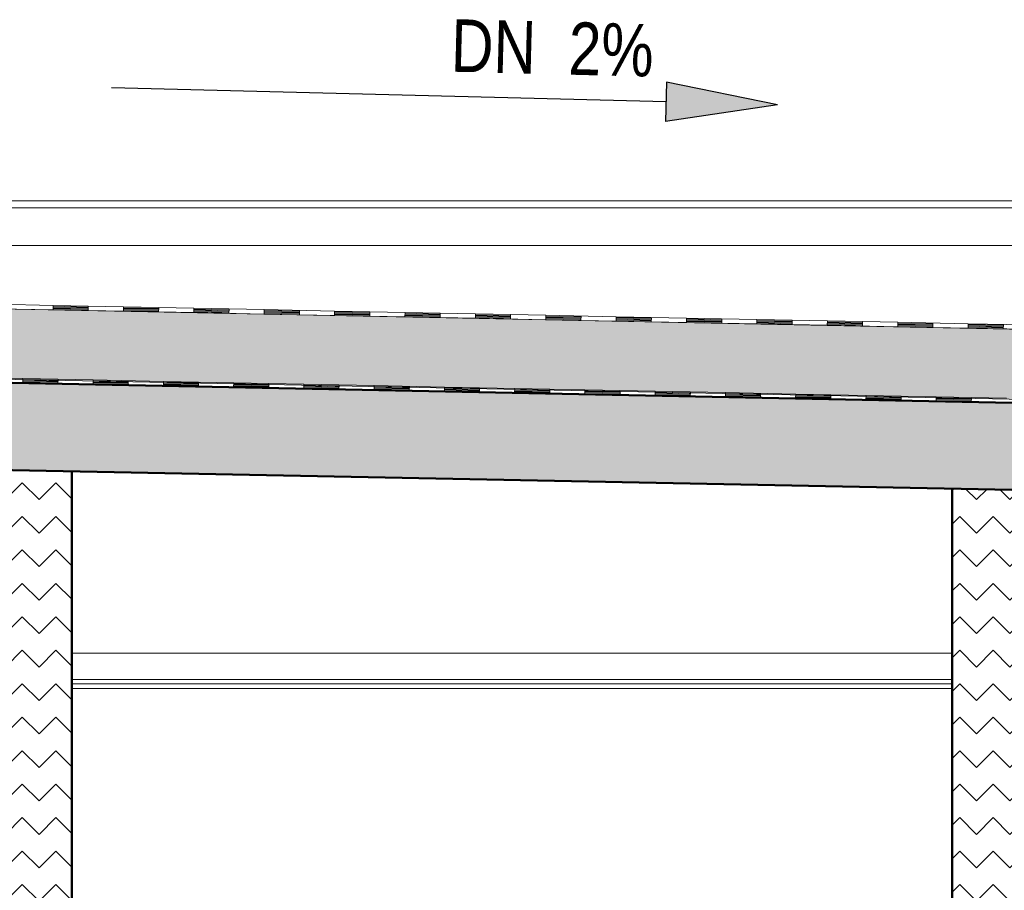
# Model space of a CAD drawing. Header units: metres. Extents: x 1314 to 1415, y -87 to -52.
# Tile 130 of 256: x 1342.2 to 1345.01, y -78.63 to -76.14. Entities that reach past the tile are written whole.
import ezdxf

# ---------------------------------------------------------------- set-up
doc = ezdxf.new("R2010")
doc.units = ezdxf.units.M
doc.header["$PDMODE"] = 65
doc.linetypes.add('AUSGEZOGEN', pattern=[0])
for name, color, linetype, lineweight in [('XR$2$Ansicht', 1, 'AUSGEZOGEN', 50), ('XR$2$Aufkantung', 4, 'AUSGEZOGEN', 13), ('XR$2$Design', 4, 'AUSGEZOGEN', 13), ('XR$2$Wand', 1, 'AUSGEZOGEN', 50), ('XR$3$Filling', 4, 'AUSGEZOGEN', 13), ('XR$3$Maßlinie 1_50', 7, 'AUSGEZOGEN', 25), ('XR$3$Text 1_100', 3, 'AUSGEZOGEN', 18), ('XR$4$Muster', 4, 'AUSGEZOGEN', 13), ('XR$4$Türen', 3, 'AUSGEZOGEN', 18)]:
    doc.layers.add(name, color=color, linetype=linetype, lineweight=lineweight)
doc.styles.add('ARIAL', font='arial.ttf')
doc.dimstyles.new('DIMSTYLE_18', dxfattribs={"dimtxt": 0.175, "dimasz": 0.15, "dimexe": 0, "dimexo": 0, "dimgap": 0.0875, "dimtad": 2, "dimdec": 3, "dimrnd": 0.005, "dimzin": 4, "dimdsep": 46, "dimtxsty": 'ARIAL', "dimblk1": 'ALL_ML_KREIS', "dimblk2": 'ALL_ML_KREIS', "dimsah": 1, "dimcen": 0, "dimclrd": 3, "dimclre": 3, "dimclrt": 3, "dimadec": 0, "dimazin": 0, "dimtfac": 1, "dimtdec": 0, "dimtix": 1, "dimtmove": 2, "dimatfit": 3, "dimfxl": 0, "dimtzin": 0, "dimlwd": 0, "dimlwe": 25, "dimarcsym": 0})
doc.dimstyles.new('DIMSTYLE_3', dxfattribs={"dimtxt": 0.125, "dimasz": 0.15, "dimexe": 0, "dimexo": 0, "dimgap": 0.0625, "dimtad": 2, "dimdec": 1, "dimlfac": 100, "dimrnd": 0.5, "dimzin": 4, "dimdsep": 46, "dimtxsty": 'ARIAL', "dimblk1": 'ALL_ML_KREIS', "dimblk2": 'ALL_ML_KREIS', "dimsah": 1, "dimcen": 0, "dimclrd": 3, "dimclre": 3, "dimclrt": 3, "dimadec": 0, "dimazin": 0, "dimtfac": 1, "dimtdec": 0, "dimtix": 1, "dimtmove": 2, "dimatfit": 3, "dimfxl": 0, "dimtvp": 1.2, "dimtzin": 0, "dimlwd": 0, "dimlwe": 25, "dimarcsym": 0})
doc.dimstyles.new('DIMSTYLE_9', dxfattribs={"dimtxt": 0.125, "dimasz": 0.15, "dimexe": 0, "dimexo": 0, "dimgap": 0.0625, "dimtad": 2, "dimrnd": 0.005, "dimzin": 4, "dimdsep": 46, "dimtxsty": 'ARIAL', "dimblk1": 'ALL_ML_KREIS', "dimblk2": 'ALL_ML_KREIS', "dimsah": 1, "dimcen": 0, "dimclrd": 3, "dimclre": 3, "dimclrt": 3, "dimadec": 0, "dimazin": 0, "dimtfac": 1, "dimtdec": 0, "dimtix": 1, "dimtmove": 2, "dimatfit": 3, "dimfxl": 0, "dimtzin": 0, "dimlwd": 0, "dimlwe": 25, "dimarcsym": 0})
pattern_1 = [(45, (-1e-17, 0.19092), (-7e-18, 0.0954594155), [0.0675, -0.0675]), (135, (-1e-17, 0.19092), (-0.0954594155, 7e-18), [0.0675, -0.0675])]

# ---------------------------------------------------------------- blocks, each defined once
blk = doc.blocks.new('MUSTERELEMENT_49')
at = {"layer": 'XR$2$Design', "color": 4, "linetype": 'AUSGEZOGEN', "lineweight": 13, "transparency": 33554687}
for p, q in [((1342.0087, -77.1637), (1342.209, -77.1677)), ((1342.209, -77.1677), (1342.2088, -77.1802)), ((1342.209, -77.1677), (1342.2088, -77.1802)), ((1342.209, -77.1677), (1342.4093, -77.1717)), ((1342.209, -77.1702), (1342.3091, -77.1722)), ((1342.3092, -77.1697), (1342.3089, -77.1822)), ((1342.0085, -77.1762), (1342.2088, -77.1802)), ((1342.2088, -77.1777), (1342.309, -77.1797)), ((1342.2088, -77.1802), (1342.4091, -77.1842)), ((1342.2089, -77.1727), (1342.3091, -77.1747)), ((1342.2089, -77.1752), (1342.309, -77.1772)), ((1342.4093, -77.1717), (1342.4091, -77.1842)), ((1342.4093, -77.1717), (1342.4091, -77.1842)), ((1342.4091, -77.1817), (1342.5093, -77.1837)), ((1342.4091, -77.1842), (1342.6094, -77.1882)), ((1342.4092, -77.1767), (1342.5094, -77.1787)), ((1342.4092, -77.1792), (1342.5093, -77.1812)), ((1342.4093, -77.1717), (1342.6096, -77.1757)), ((1342.4093, -77.1742), (1342.5094, -77.1762)), ((1342.5095, -77.1737), (1342.5092, -77.1862)), ((1342.6096, -77.1757), (1342.6094, -77.1882)), ((1342.6096, -77.1757), (1342.6094, -77.1882)), ((1342.6094, -77.1857), (1342.7096, -77.1877)), ((1342.6094, -77.1882), (1342.8097, -77.1922)), ((1342.6095, -77.1807), (1342.7097, -77.1827)), ((1342.6095, -77.1832), (1342.7096, -77.1852)), ((1342.6096, -77.1757), (1342.8099, -77.1797)), ((1342.6096, -77.1782), (1342.7097, -77.1802)), ((1342.7098, -77.1777), (1342.7095, -77.1902)), ((1342.8099, -77.1797), (1342.8097, -77.1922)), ((1342.8099, -77.1797), (1342.8097, -77.1922)), ((1342.8097, -77.1897), (1342.9099, -77.1917)), ((1342.8097, -77.1922), (1343.01, -77.1962)), ((1342.8098, -77.1847), (1342.91, -77.1867)), ((1342.8098, -77.1872), (1342.9099, -77.1892)), ((1342.8099, -77.1797), (1343.0102, -77.1837)), ((1342.8099, -77.1822), (1342.91, -77.1842)), ((1342.9101, -77.1817), (1342.9098, -77.1942)), ((1343.0102, -77.1837), (1343.01, -77.1962)), ((1343.0102, -77.1837), (1343.01, -77.1962)), ((1343.01, -77.1937), (1343.1102, -77.1958)), ((1343.01, -77.1962), (1343.2103, -77.2003)), ((1343.0101, -77.1887), (1343.1103, -77.1908)), ((1343.0101, -77.1912), (1343.1102, -77.1933)), ((1343.0102, -77.1837), (1343.2105, -77.1878)), ((1343.0102, -77.1862), (1343.1103, -77.1883)), ((1343.1104, -77.1858), (1343.1101, -77.1982)), ((1343.2105, -77.1878), (1343.2103, -77.2003)), ((1343.2105, -77.1878), (1343.2103, -77.2003)), ((1343.2103, -77.1978), (1343.3105, -77.1998)), ((1343.2104, -77.1928), (1343.3106, -77.1948)), ((1343.2104, -77.1953), (1343.3105, -77.1973)), ((1343.2105, -77.1878), (1343.4108, -77.1918)), ((1343.2105, -77.1903), (1343.3106, -77.1923)), ((1343.3107, -77.1898), (1343.3104, -77.2023)), ((1343.4108, -77.1918), (1343.4106, -77.2043)), ((1343.4108, -77.1918), (1343.4106, -77.2043)), ((1343.4107, -77.1968), (1343.5109, -77.1988)), ((1343.4108, -77.1918), (1343.6112, -77.1958)), ((1343.4108, -77.1943), (1343.511, -77.1963)), ((1343.511, -77.1938), (1343.5108, -77.2063)), ((1343.6112, -77.1958), (1343.6109, -77.2083)), ((1343.6112, -77.1958), (1343.6109, -77.2083)), ((1343.6111, -77.1983), (1343.7113, -77.2003)), ((1343.6112, -77.1958), (1343.8115, -77.1998)), ((1343.7113, -77.1978), (1343.7111, -77.2103)), ((1343.2103, -77.2003), (1343.4106, -77.2043)), ((1343.4106, -77.2018), (1343.5108, -77.2038)), ((1343.4106, -77.2043), (1343.6109, -77.2083)), ((1343.4107, -77.1993), (1343.5109, -77.2013)), ((1343.6109, -77.2083), (1343.8112, -77.2123)), ((1343.611, -77.2033), (1343.7112, -77.2053)), ((1343.611, -77.2058), (1343.7111, -77.2078)), ((1343.6111, -77.2008), (1343.7112, -77.2028)), ((1343.8115, -77.1998), (1343.8112, -77.2123)), ((1343.8115, -77.1998), (1343.8112, -77.2123)), ((1343.8112, -77.2123), (1344.0115, -77.2163)), ((1343.8113, -77.2073), (1343.9115, -77.2093)), ((1343.8113, -77.2098), (1343.9114, -77.2118)), ((1343.8114, -77.2023), (1343.9116, -77.2043)), ((1343.8114, -77.2048), (1343.9115, -77.2068)), ((1343.8115, -77.1998), (1344.0118, -77.2038)), ((1343.9116, -77.2018), (1343.9114, -77.2143)), ((1344.0118, -77.2038), (1344.0115, -77.2163)), ((1344.0118, -77.2038), (1344.0115, -77.2163)), ((1344.0115, -77.2163), (1344.2118, -77.2203)), ((1344.0116, -77.2113), (1344.1118, -77.2133)), ((1344.0116, -77.2138), (1344.1117, -77.2158)), ((1344.0117, -77.2063), (1344.1119, -77.2083)), ((1344.0117, -77.2088), (1344.1118, -77.2108)), ((1344.0118, -77.2038), (1344.2121, -77.2078)), ((1344.1119, -77.2058), (1344.1117, -77.2183)), ((1344.2121, -77.2078), (1344.2118, -77.2203)), ((1344.2121, -77.2078), (1344.2118, -77.2203)), ((1344.2118, -77.2203), (1344.4121, -77.2243)), ((1344.2119, -77.2153), (1344.3121, -77.2173)), ((1344.2119, -77.2178), (1344.312, -77.2198)), ((1344.212, -77.2103), (1344.3122, -77.2123)), ((1344.212, -77.2128), (1344.3121, -77.2148)), ((1344.2121, -77.2078), (1344.4124, -77.2118)), ((1344.3122, -77.2098), (1344.312, -77.2223)), ((1344.4124, -77.2118), (1344.4121, -77.2243)), ((1344.4124, -77.2118), (1344.4121, -77.2243)), ((1344.4121, -77.2243), (1344.6124, -77.2283)), ((1344.4122, -77.2193), (1344.5124, -77.2213)), ((1344.4122, -77.2218), (1344.5123, -77.2238)), ((1344.4123, -77.2143), (1344.5125, -77.2163)), ((1344.4123, -77.2168), (1344.5124, -77.2188)), ((1344.4124, -77.2118), (1344.6127, -77.2158)), ((1344.5125, -77.2138), (1344.5123, -77.2263)), ((1344.6127, -77.2158), (1344.6124, -77.2283)), ((1344.6127, -77.2158), (1344.6124, -77.2283)), ((1344.6125, -77.2233), (1344.7127, -77.2253)), ((1344.6125, -77.2258), (1344.7126, -77.2278)), ((1344.6126, -77.2183), (1344.7128, -77.2203)), ((1344.6126, -77.2208), (1344.7127, -77.2228)), ((1344.6127, -77.2158), (1344.813, -77.2198)), ((1344.7128, -77.2178), (1344.7126, -77.2303)), ((1344.813, -77.2198), (1344.8127, -77.2323)), ((1344.813, -77.2198), (1344.8127, -77.2323)), ((1344.8129, -77.2223), (1344.9131, -77.2243)), ((1344.8129, -77.2248), (1344.913, -77.2268)), ((1344.813, -77.2198), (1345.0133, -77.2238)), ((1344.9131, -77.2218), (1344.9129, -77.2343)), ((1344.6124, -77.2283), (1344.8127, -77.2323)), ((1344.8127, -77.2323), (1345.013, -77.2363)), ((1344.8128, -77.2273), (1344.913, -77.2293)), ((1344.8128, -77.2298), (1344.9129, -77.2318))]:
    blk.add_line(p, q, dxfattribs=at)
blk = doc.blocks.new('MUSTERELEMENT_53')
at = {"layer": 'XR$2$Design', "color": 4, "linetype": 'AUSGEZOGEN', "lineweight": 13, "transparency": 33554687}
for p, q in [((1342.0941, -76.9676), (1342.2948, -76.9716)), ((1342.0944, -76.9551), (1342.2951, -76.9591)), ((1342.2951, -76.9591), (1342.2948, -76.9716)), ((1342.2951, -76.9591), (1342.2948, -76.9716)), ((1342.2948, -76.9716), (1342.4955, -76.9756)), ((1342.2949, -76.9666), (1342.3953, -76.9686)), ((1342.2949, -76.9691), (1342.3952, -76.9711)), ((1342.295, -76.9616), (1342.3954, -76.9636)), ((1342.295, -76.9641), (1342.3953, -76.9661)), ((1342.2951, -76.9591), (1342.4958, -76.9631)), ((1342.3954, -76.9611), (1342.3952, -76.9736)), ((1342.4958, -76.9631), (1342.4955, -76.9756)), ((1342.4958, -76.9631), (1342.4955, -76.9756)), ((1342.4956, -76.9706), (1342.5959, -76.9726)), ((1342.4956, -76.9731), (1342.5959, -76.9751)), ((1342.4957, -76.9656), (1342.596, -76.9676)), ((1342.4957, -76.9681), (1342.596, -76.9701)), ((1342.4958, -76.9631), (1342.6964, -76.9671)), ((1342.5961, -76.9651), (1342.5958, -76.9776)), ((1342.6964, -76.9671), (1342.6962, -76.9796)), ((1342.6964, -76.9671), (1342.6962, -76.9796)), ((1342.6963, -76.9721), (1342.7967, -76.9741)), ((1342.6964, -76.9671), (1342.8971, -76.9711)), ((1342.6964, -76.9696), (1342.7967, -76.9716)), ((1342.7968, -76.9691), (1342.7965, -76.9816)), ((1342.8971, -76.9711), (1342.8969, -76.9836)), ((1342.8971, -76.9711), (1342.8969, -76.9836)), ((1342.8971, -76.9711), (1343.0978, -76.9751)), ((1342.8971, -76.9736), (1342.9974, -76.9756)), ((1342.9975, -76.9731), (1342.9972, -76.9856)), ((1342.4955, -76.9756), (1342.6962, -76.9796)), ((1342.6962, -76.9771), (1342.7966, -76.9791)), ((1342.6962, -76.9796), (1342.8969, -76.9836)), ((1342.6963, -76.9746), (1342.7966, -76.9766)), ((1342.8969, -76.9811), (1342.9973, -76.9831)), ((1342.8969, -76.9836), (1343.0976, -76.9876)), ((1342.897, -76.9761), (1342.9974, -76.9781)), ((1342.897, -76.9786), (1342.9973, -76.9806)), ((1343.0978, -76.9751), (1343.0976, -76.9876)), ((1343.0978, -76.9751), (1343.0976, -76.9876)), ((1343.0976, -76.9851), (1343.1979, -76.9871)), ((1343.0976, -76.9876), (1343.2982, -76.9916)), ((1343.0977, -76.9801), (1343.198, -76.9821)), ((1343.0977, -76.9826), (1343.198, -76.9846)), ((1343.0978, -76.9751), (1343.2985, -76.9791)), ((1343.0978, -76.9776), (1343.1981, -76.9796)), ((1343.1981, -76.9771), (1343.1979, -76.9896)), ((1343.2985, -76.9791), (1343.2982, -76.9916)), ((1343.2985, -76.9791), (1343.2982, -76.9916)), ((1343.2982, -76.9916), (1343.4989, -76.9956)), ((1343.2983, -76.9866), (1343.3987, -76.9886)), ((1343.2983, -76.9891), (1343.3986, -76.9911)), ((1343.2984, -76.9816), (1343.3988, -76.9836)), ((1343.2984, -76.9841), (1343.3987, -76.9861)), ((1343.2985, -76.9791), (1343.4992, -76.9831)), ((1343.3988, -76.9811), (1343.3986, -76.9936)), ((1343.4992, -76.9831), (1343.4989, -76.9956)), ((1343.4992, -76.9831), (1343.4989, -76.9956)), ((1343.4989, -76.9956), (1343.6996, -76.9997)), ((1343.499, -76.9906), (1343.5994, -76.9927)), ((1343.499, -76.9931), (1343.5993, -76.9952)), ((1343.4991, -76.9856), (1343.5995, -76.9877)), ((1343.4991, -76.9881), (1343.5994, -76.9902)), ((1343.4992, -76.9831), (1343.6999, -76.9872)), ((1343.5995, -76.9852), (1343.5993, -76.9977)), ((1343.6999, -76.9872), (1343.6996, -76.9997)), ((1343.6999, -76.9872), (1343.6996, -76.9997)), ((1343.6996, -76.9997), (1343.9003, -77.0037)), ((1343.6997, -76.9947), (1343.8, -76.9967)), ((1343.6997, -76.9972), (1343.8, -76.9992)), ((1343.6998, -76.9897), (1343.8001, -76.9917)), ((1343.6998, -76.9922), (1343.8001, -76.9942)), ((1343.6999, -76.9872), (1343.9005, -76.9912)), ((1343.8002, -76.9892), (1343.7999, -77.0017)), ((1343.9005, -76.9912), (1343.9003, -77.0037)), ((1343.9005, -76.9912), (1343.9003, -77.0037)), ((1343.9003, -77.0012), (1344.0007, -77.0032)), ((1343.9004, -76.9962), (1344.0008, -76.9982)), ((1343.9004, -76.9987), (1344.0007, -77.0007)), ((1343.9005, -76.9912), (1344.1012, -76.9952)), ((1343.9005, -76.9937), (1344.0008, -76.9957)), ((1344.0009, -76.9932), (1344.0006, -77.0057)), ((1344.1012, -76.9952), (1344.101, -77.0077)), ((1344.1012, -76.9952), (1344.101, -77.0077)), ((1344.1011, -77.0002), (1344.2015, -77.0022)), ((1344.1012, -76.9952), (1344.3019, -76.9992)), ((1344.1012, -76.9977), (1344.2015, -76.9997)), ((1344.2016, -76.9972), (1344.2013, -77.0097)), ((1344.3019, -76.9992), (1344.3017, -77.0117)), ((1344.3019, -76.9992), (1344.3017, -77.0117)), ((1344.3019, -76.9992), (1344.5026, -77.0032)), ((1344.3019, -77.0017), (1344.4022, -77.0037)), ((1344.4022, -77.0012), (1344.402, -77.0137)), ((1343.9003, -77.0037), (1344.101, -77.0077)), ((1344.101, -77.0052), (1344.2014, -77.0072)), ((1344.101, -77.0077), (1344.3017, -77.0117)), ((1344.1011, -77.0027), (1344.2014, -77.0047)), ((1344.3017, -77.0092), (1344.402, -77.0112)), ((1344.3017, -77.0117), (1344.5023, -77.0157)), ((1344.3018, -77.0042), (1344.4021, -77.0062)), ((1344.3018, -77.0067), (1344.4021, -77.0087)), ((1344.5026, -77.0032), (1344.5023, -77.0157)), ((1344.5026, -77.0032), (1344.5023, -77.0157)), ((1344.5023, -77.0157), (1344.703, -77.0197)), ((1344.5024, -77.0107), (1344.6028, -77.0127)), ((1344.5024, -77.0132), (1344.6027, -77.0152)), ((1344.5025, -77.0057), (1344.6029, -77.0077)), ((1344.5025, -77.0082), (1344.6028, -77.0102)), ((1344.5026, -77.0032), (1344.7033, -77.0072)), ((1344.6029, -77.0052), (1344.6027, -77.0177)), ((1344.7033, -77.0072), (1344.703, -77.0197)), ((1344.7033, -77.0072), (1344.703, -77.0197)), ((1344.703, -77.0197), (1344.9037, -77.0237)), ((1344.7031, -77.0147), (1344.8035, -77.0167)), ((1344.7031, -77.0172), (1344.8034, -77.0192)), ((1344.7032, -77.0097), (1344.8036, -77.0117)), ((1344.7032, -77.0122), (1344.8035, -77.0142)), ((1344.7033, -77.0072), (1344.904, -77.0112)), ((1344.8036, -77.0092), (1344.8034, -77.0217)), ((1344.904, -77.0112), (1344.9037, -77.0237)), ((1344.904, -77.0112), (1344.9037, -77.0237)), ((1344.9037, -77.0237), (1345.1044, -77.0278)), ((1344.9038, -77.0187), (1345.0041, -77.0208)), ((1344.9038, -77.0212), (1345.0041, -77.0233)), ((1344.9039, -77.0137), (1345.0042, -77.0158)), ((1344.9039, -77.0162), (1345.0042, -77.0183)), ((1344.904, -77.0112), (1345.1046, -77.0153)), ((1345.0043, -77.0133), (1345.004, -77.0257))]:
    blk.add_line(p, q, dxfattribs=at)
blk = doc.blocks.new('ALL_ML_KREIS')
at = {"color": 0, "linetype": 'ByBlock', "lineweight": -2}
for p, q in [((0, -0.5), (0, 0.5)), ((-1, 0), (0.5, 0))]:
    blk.add_line(p, q, dxfattribs=at)
blk.add_circle((0, 0), 0.15, dxfattribs=at)
blk = doc.blocks.new('*D110')
at = {"layer": 'DEFPOINTS', "color": 3, "linetype": 'AUSGEZOGEN', "lineweight": 25, "transparency": 33554687}
for p in [(1358.4732, -77.3937), (1338.3582, -77.8099), (1338.3582, -84.3412)]:
    blk.add_point(p, dxfattribs=at)
at = {"layer": 'XR$3$Maßlinie 1_50', "color": 3, "linetype": 'AUSGEZOGEN', "lineweight": -2, "transparency": 33554687}
for p, q in [((1338.3582, -84.0412), (1338.3582, -84.3412)), ((1358.4732, -84.0412), (1358.4732, -84.3412)), ((1338.3582, -84.3412), (1358.4732, -84.3412))]:
    blk.add_line(p, q, dxfattribs=at)
at = {"layer": 'XR$3$Maßlinie 1_50', "color": 3, "linetype": 'AUSGEZOGEN', "lineweight": 25, "transparency": 33554687, "xscale": 0.15, "yscale": 0.15, "zscale": 0.15, "rotation": 180}
blk.add_blockref('ALL_ML_KREIS', (1338.3582, -84.3412), dxfattribs=at)
at = {"layer": 'XR$3$Maßlinie 1_50', "color": 3, "linetype": 'AUSGEZOGEN', "lineweight": 25, "transparency": 33554687, "xscale": 0.15, "yscale": 0.15, "zscale": 0.15}
blk.add_blockref('ALL_ML_KREIS', (1358.4732, -84.3412), dxfattribs=at)
at = {"layer": 'XR$3$Maßlinie 1_50', "color": 3, "linetype": 'AUSGEZOGEN', "lineweight": 25, "transparency": 33554687, "insert": (1348.4387, -84.2007), "char_height": 0.175, "width": 1.05, "attachment_point": 5, "style": 'ARIAL'}
blk.add_mtext('\\A1;{\\fArial|i0|b1;\\A1;{20.11\\H0.115500;\\S5^ ;}}', dxfattribs=at)
blk = doc.blocks.new('*D146')
at = {"layer": 'DEFPOINTS', "color": 3, "linetype": 'AUSGEZOGEN', "lineweight": 25, "transparency": 33554687}
for p in [(1344.8582, -77.4459), (1342.3482, -79.0962), (1342.3482, -83.1268)]:
    blk.add_point(p, dxfattribs=at)
at = {"layer": 'XR$3$Maßlinie 1_50', "color": 3, "linetype": 'AUSGEZOGEN', "lineweight": -2, "transparency": 33554687}
for p, q in [((1342.3482, -82.8268), (1342.3482, -83.1268)), ((1344.8582, -82.8268), (1344.8582, -83.1268)), ((1342.3482, -83.1268), (1344.8582, -83.1268))]:
    blk.add_line(p, q, dxfattribs=at)
at = {"layer": 'XR$3$Maßlinie 1_50', "color": 3, "linetype": 'AUSGEZOGEN', "lineweight": 25, "transparency": 33554687, "xscale": 0.15, "yscale": 0.15, "zscale": 0.15, "rotation": 180}
blk.add_blockref('ALL_ML_KREIS', (1342.3482, -83.1268), dxfattribs=at)
at = {"layer": 'XR$3$Maßlinie 1_50', "color": 3, "linetype": 'AUSGEZOGEN', "lineweight": 25, "transparency": 33554687, "xscale": 0.15, "yscale": 0.15, "zscale": 0.15}
blk.add_blockref('ALL_ML_KREIS', (1344.8582, -83.1268), dxfattribs=at)
at = {"layer": 'XR$3$Maßlinie 1_50', "color": 3, "linetype": 'AUSGEZOGEN', "lineweight": 25, "transparency": 33554687, "insert": (1343.6243, -83.0122), "char_height": 0.125, "width": 0.5, "attachment_point": 5, "style": 'ARIAL'}
blk.add_mtext('\\A1;{\\A1;{2.51\\H0.082500;\\S^ ;}}', dxfattribs=at)
blk = doc.blocks.new('*D147')
at = {"layer": 'DEFPOINTS', "color": 3, "linetype": 'AUSGEZOGEN', "lineweight": 25, "transparency": 33554687}
for p in [(1344.8582, -77.4459), (1345.0982, -77.4459), (1344.8582, -83.1268)]:
    blk.add_point(p, dxfattribs=at)
at = {"layer": 'XR$3$Maßlinie 1_50', "color": 3, "linetype": 'AUSGEZOGEN', "lineweight": -2, "transparency": 33554687}
for p, q in [((1344.8582, -82.8268), (1344.8582, -83.1268)), ((1345.0982, -82.8268), (1345.0982, -83.1268)), ((1344.8582, -83.1268), (1345.0982, -83.1268))]:
    blk.add_line(p, q, dxfattribs=at)
at = {"layer": 'XR$3$Maßlinie 1_50', "color": 3, "linetype": 'AUSGEZOGEN', "lineweight": 25, "transparency": 33554687, "xscale": 0.15, "yscale": 0.15, "zscale": 0.15, "rotation": 180}
blk.add_blockref('ALL_ML_KREIS', (1344.8582, -83.1268), dxfattribs=at)
at = {"layer": 'XR$3$Maßlinie 1_50', "color": 3, "linetype": 'AUSGEZOGEN', "lineweight": 25, "transparency": 33554687, "xscale": 0.15, "yscale": 0.15, "zscale": 0.15}
blk.add_blockref('ALL_ML_KREIS', (1345.0982, -83.1268), dxfattribs=at)
at = {"layer": 'XR$3$Maßlinie 1_50', "color": 3, "linetype": 'AUSGEZOGEN', "lineweight": 25, "transparency": 33554687, "insert": (1344.9728, -83.0143), "char_height": 0.125, "width": 0.5, "attachment_point": 5, "style": 'ARIAL'}
blk.add_mtext('\\A1;{\\A1;{24\\H0.082500;\\S^ ;}}', dxfattribs=at)

msp = doc.modelspace()

# ---------------------------------------------------------------- hatches: boundary and pattern name
at = {"layer": 'XR$3$Filling', "linetype": 'AUSGEZOGEN', "lineweight": 25, "transparency": 33554687}
msp.add_hatch(color=59, dxfattribs=at).paths.add_polyline_path([(1344.0413, -76.4347), (1344.0441, -76.3226), (1344.3606, -76.3867)], flags=16)
at = {"layer": 'XR$4$Muster', "linetype": 'AUSGEZOGEN', "lineweight": 13, "transparency": 33554687}
h = msp.add_hatch(dxfattribs=at)
h.set_pattern_fill('MUSTER', color=4, scale=0.1125, angle=45, style=0, pattern_type=2)
h.set_pattern_definition([(45, (-3e-17, 0.3182), (-1e-17, 0.159099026), [0.1125, -0.1125]), (135, (-3e-17, 0.3182), (-0.159099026, 1e-17), [0.1125, -0.1125])])
h.paths.add_polyline_path([(1338.5981, -77.1084), (1338.5982, -76.7946), (1338.3582, -76.7946), (1338.3582, -77.3536), (1358.4732, -77.7511), (1358.4732, -76.7946), (1358.2332, -76.7946), (1358.2332, -77.5011)], flags=0)
h = msp.add_hatch(dxfattribs=at)
h.set_pattern_fill('MUSTER', color=52, scale=0.0675, style=0, pattern_type=2)
h.set_pattern_definition([(0, (0.135, 0.135), (0.0675, 0.0675), [0.0675, -0.0675]), (90, (0.135, 0.135), (-0.0675, 0.0675), [0.0675, -0.0675])])
h.paths.add_polyline_path([(1338.6825, -76.8993), (1338.6832, -77.1001), (1358.1482, -77.4894), (1358.1482, -77.2894)], flags=0)
h = msp.add_hatch(dxfattribs=at)
h.set_pattern_fill('MUSTER', color=4, scale=0.0675, angle=45, style=0, pattern_type=2)
h.set_pattern_definition(pattern_1)
h.paths.add_polyline_path([(1342.1082, -81.5161), (1342.3482, -81.5161), (1342.3482, -77.4325), (1342.1082, -77.4278)], flags=0)
h = msp.add_hatch(dxfattribs=at)
h.set_pattern_fill('MUSTER', color=4, scale=0.0675, angle=45, style=0, pattern_type=2)
h.set_pattern_definition(pattern_1)
h.paths.add_polyline_path([(1345.0982, -79.1561), (1345.0982, -77.4868), (1344.8582, -77.4821), (1344.8582, -79.1561)], flags=0)

# ---------------------------------------------------------------- linework, layer by layer
at = {"layer": 'XR$2$Ansicht', "color": 3, "linetype": 'AUSGEZOGEN', "lineweight": 13, "transparency": 33554687}
for p, q in [((1344.8582, -77.9511), (1342.3482, -77.9511)), ((1344.8582, -78.0261), (1342.3482, -78.0261)), ((1344.8582, -78.0386), (1342.3482, -78.0386)), ((1344.8582, -78.0511), (1342.3482, -78.0511))]:
    msp.add_line(p, q, dxfattribs=at)
at = {"layer": 'XR$2$Aufkantung', "color": 4, "linetype": 'AUSGEZOGEN', "lineweight": 13, "transparency": 33554687}
for p, q in [((1358.6832, -76.6612), (1338.1394, -76.6612)), ((1358.1032, -76.6804), (1338.7194, -76.6804)), ((1358.1032, -76.7882), (1338.7194, -76.7882))]:
    msp.add_line(p, q, dxfattribs=at)
at = {"layer": 'XR$2$Wand', "color": 52, "linetype": 'AUSGEZOGEN', "lineweight": 13, "transparency": 33554687}
msp.add_line((1338.5942, -77.0983), (1358.2332, -77.4911), dxfattribs=at)
at = {"layer": 'XR$2$Wand', "color": 1, "linetype": 'AUSGEZOGEN', "lineweight": 50, "transparency": 33554687}
for p, q in [((1338.5981, -77.1084), (1358.2332, -77.5011)), ((1338.3582, -77.3536), (1358.4732, -77.7511)), ((1342.3482, -77.4325), (1342.3482, -81.5211)), ((1344.8582, -77.4821), (1344.8582, -79.1561))]:
    msp.add_line(p, q, dxfattribs=at)
at = {"layer": 'XR$3$Maßlinie 1_50', "color": 3, "linetype": 'AUSGEZOGEN', "lineweight": 25, "transparency": 33554687}
for p, q in [((1344.0441, -76.3226), (1344.0413, -76.4347)), ((1344.3606, -76.3867), (1344.0441, -76.3226)), ((1344.0427, -76.3786), (1342.4613, -76.3384)), ((1344.3606, -76.3867), (1344.0413, -76.4347))]:
    msp.add_line(p, q, dxfattribs=at)
at = {"layer": 'XR$4$Türen', "color": 52, "linetype": 'AUSGEZOGEN', "lineweight": 13, "transparency": 33554687}
msp.add_line((1338.5982, -76.8984), (1358.1569, -77.2895), dxfattribs=at)

# ---------------------------------------------------------------- block references
at = {"layer": 'XR$2$Design', "color": 4, "linetype": 'AUSGEZOGEN', "lineweight": 13, "transparency": 33554687}
for name in ['MUSTERELEMENT_53', 'MUSTERELEMENT_49']:
    msp.add_blockref(name, (0, 0), dxfattribs=at)

# ---------------------------------------------------------------- texts
at = {"layer": 'XR$3$Text 1_100', "color": 3, "linetype": 'AUSGEZOGEN', "lineweight": 18, "transparency": 33554687, "insert": (1343.428, -76.2937), "char_height": 0.15, "width": 0.640116, "attachment_point": 7, "rotation": 358.5444, "style": 'ARIAL'}
msp.add_mtext('\\A1;{\\fArial|i0|b0;\\H0.150000;\\W0.800000;\\C3;DN  2%}\\P', dxfattribs=at)

# ---------------------------------------------------------------- dimensions: what is measured, and where the dimension line sits
at = {"layer": 'XR$3$Maßlinie 1_50', "color": 3, "linetype": 'AUSGEZOGEN', "lineweight": 25, "transparency": 33554687}
for base, p1, p2, dimstyle, picture, middle in [((1358.4732, -84.3412), (1338.3582, -84.0412), (1358.4732, -84.0412), 'DIMSTYLE_18', '*D110', (1348.4387, -84.2007)), ((1344.8582, -83.1268), (1342.3482, -82.8268), (1344.8582, -82.8268), 'DIMSTYLE_9', '*D146', (1343.6243, -83.0122)), ((1345.0982, -83.1268), (1344.8582, -82.8268), (1345.0982, -82.8268), 'DIMSTYLE_3', '*D147', (1344.9728, -83.0143))]:
    dim = msp.add_linear_dim(base=base, p1=p1, p2=p2, dimstyle=dimstyle, override={"dimpost": '<>', "dimclrd": 3, "dimclre": 3, "dimclrt": 3, "dimlwd": 0, "dimlwe": 25}, dxfattribs=at)
    dim.commit()
    dim.dimension.update_dxf_attribs({"geometry": picture, "text_midpoint": middle, "dimtype": 160})

doc.saveas('drawing.dxf')
